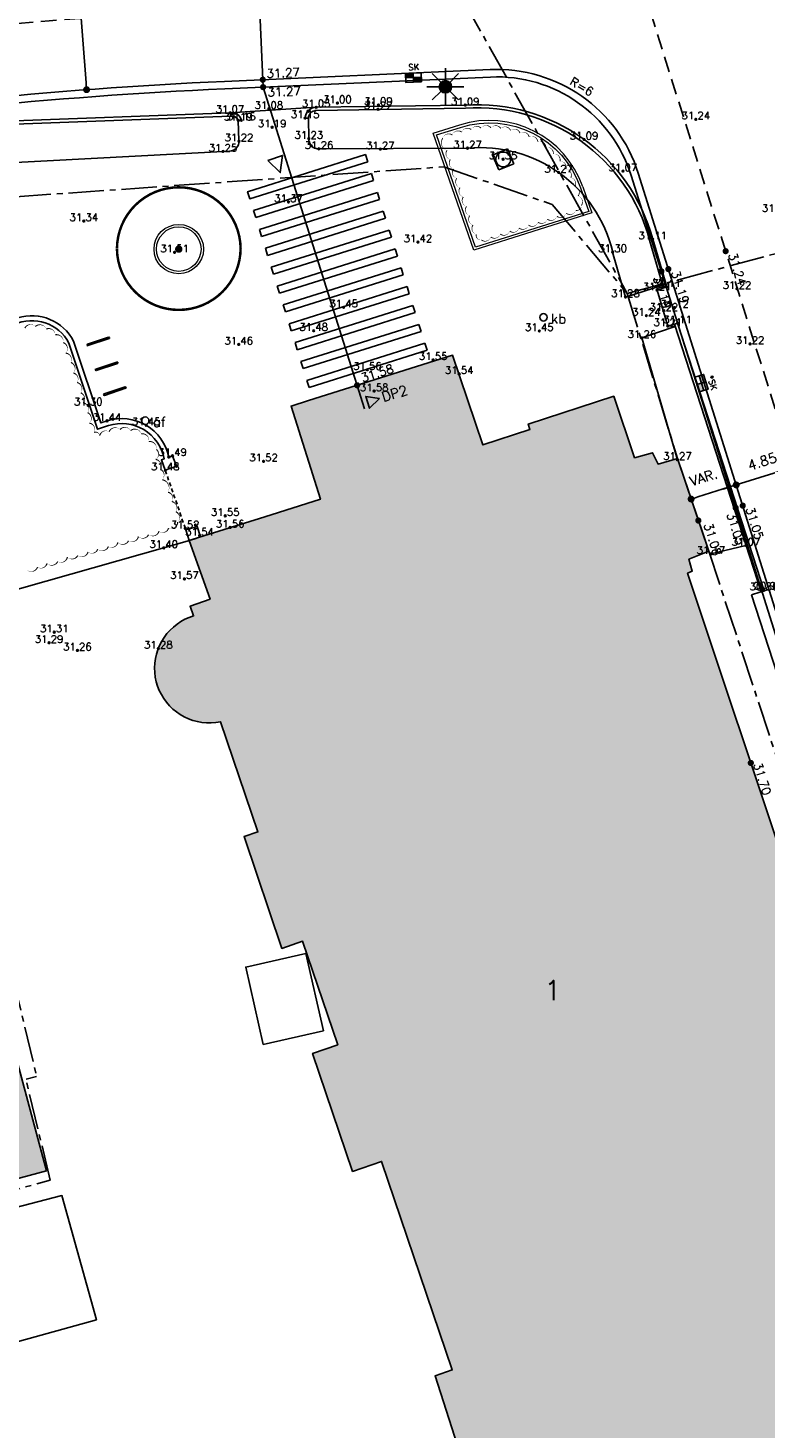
# Model space of a CAD drawing. Header units: metres. Extents: x 202952 to 203755, y 348879 to 349702.
# Tile 15 of 82: x 203187 to 203217, y 349285 to 349342. Entities that reach past the tile are written whole.
import ezdxf
from ezdxf.enums import TextEntityAlignment as Align

# ---------------------------------------------------------------- set-up
doc = ezdxf.new("R2010")
doc.units = ezdxf.units.M
for name, pattern in [('1-200 CENTER', [4.28625, 2.8575, -0.47625, 0.47625, -0.47625]), ('1-200 DASHDOT', [2.54, 1.27, -0.635, 0, -0.635]), ('1-200 HIDDEN', [0.9525, 0.635, -0.3175])]:
    doc.linetypes.add(name, pattern=pattern)
for name, color, linetype in [('bgt.onbegroeidterreindeel', 252, 'Continuous'), ('PH-BEST-BEBOUWING', 1, 'Continuous'), ('PH-BEST-BEBOUWING-ARCERING', 254, 'Continuous'), ('PH-BEST-BEGROEIIING', 252, 'Continuous'), ('PH-BEST-HUISNUMMER', 7, 'Continuous'), ('PH-BEST-INRIT', 8, 'Continuous'), ('PH-BEST-KADASTRALE-GRENS', 240, '1-200 CENTER'), ('PH-BEST-MUUR-INDICATIEF INGETEKEND', 1, 'Continuous'), ('PH-BEST-POORT', 8, '1-200 HIDDEN'), ('PH-INM-BOOM-HANDHAVEN', 96, 'Continuous'), ('PH-INM-HOOGTE', 20, 'Continuous'), ('PH-INM-HOOGTEPUNT', 20, 'Continuous'), ('PH-INM-KANTVERHARDING', 253, 'Continuous'), ('PH-NIEUW-AAND-DPROF', 1, 'Continuous'), ('PH-NIEUW-BAND-20-30', 115, 'Continuous'), ('PH-NIEUW-FIETSENREK', 7, 'Continuous'), ('PH-NIEUW-HOOGTES', 170, 'Continuous'), ('PH-NIEUW-KERSTBOOM VOORZIENING', 7, 'Continuous'), ('PH-NIEUW-LICHTMAST-KROMMAST', 40, 'Continuous'), ('PH-NIEUW-MAATVOERING', 2, 'Continuous'), ('PH-NIEUW-STRAATMEUBILAIR', 6, 'Continuous'), ('PH-ONTWERP', 7, 'Continuous'), ('PH-ONTWERP-WEGAS', 2, '1-200 HIDDEN'), ('PH-RIO-KOLK', 7, 'Continuous'), ('PH-RIO-PUTRAND-AANBRENGEN', 7, 'Continuous')]:
    doc.layers.add(name, color=color, linetype=linetype)
doc.layers.add('PH-BEST-INDACTIEF INGETEKEND', color=35, linetype='1-200 DASHDOT', transparency=0.4)
doc.layers.add('PH-NIEUW-BEPLANTING- OMRANDING', color=115, linetype='Continuous', transparency=0.5)
doc.layers.add('PH-NIEUW-OPSLUITBAND-10', color=115, linetype='Continuous', lineweight=18)
doc.styles.add('1-200', font='romans.shx', dxfattribs={"height": 0.4})
doc.styles.add('ISO', font='ISO')
doc.styles.add('RDL_MAATVOERING', font='romans.shx')
doc.styles.add('ROMANS', font='romans.shx')
doc.linetypes.add('1-200 BLOKHAAG', pattern='A,0,-0.035,[1,Gras.shx,S=5,R=0,X=0,Y=0.0025],-0.475', length=0.51)
doc.dimstyles.new('BEMATING200', dxfattribs={"dimtxt": 0.4, "dimasz": 0.28, "dimexe": 0.5, "dimexo": 0.1, "dimgap": 0.4, "dimtad": 1, "dimlfac": -0.1, "dimzin": 0, "dimdsep": 46, "dimtxsty": '1-200', "dimblk": 'DOT', "dimcen": 0.09, "dimclrd": 8, "dimclre": 8, "dimclrt": 256, "dimadec": 3, "dimazin": 0, "dimtfac": 1, "dimtmove": 2, "dimatfit": 3, "dimfxl": 1, "dimtolj": 1, "dimtzin": 0, "dimarcsym": 0})

# ---------------------------------------------------------------- blocks, each defined once
blk = doc.blocks.new('INRITSYMBOOL')
at = {"layer": 'PH-BEST-INRIT'}
blk.add_lwpolyline([(-0.315, 0.63), (0, 0), (0.315, 0.63)], close=True, dxfattribs=at)
blk = doc.blocks.new('fietsklem')
at = {"layer": 'PH-ONTWERP'}
for p, q in [((199752.362, 324124.805), (199752.033, 324125.643)), ((199752.418, 324124.827), (199752.089, 324125.665))]:
    blk.add_line(p, q, dxfattribs=at)
at = {"layer": 'PH-ONTWERP', "color": 7}
for centre in [(199752.061, 324125.654), (199752.39, 324124.816)]:
    blk.add_circle(centre, 0.03, dxfattribs=at)
blk = doc.blocks.new('Afvalbak')
blk.add_circle((0, 0), 0.15)
at = {"style": 'RDL_MAATVOERING'}
blk.add_text('af', height=0.4, dxfattribs=at).set_placement((0.302, -0.254))
blk = doc.blocks.new('MARKER', base_point=(45, 10))
at = {"color": 0}
for radius in [0.35, 0.25]:
    blk.add_circle((45, 10), radius, dxfattribs=at)
at = {"color": 0, "style": 'ISO'}
blk.add_attdef('MARKER', (45.6, 10), '', height=0.9, dxfattribs=at)
blk = doc.blocks.new('*U14')
at = {"const_width": 0.1}
blk.add_lwpolyline([(-2.5, 0.004, 0.990403), (2.5, 0.03, 0.990403), (-2.5, 0.018)], format="xyb", dxfattribs=at)
at = {"linetype": 'Continuous', "const_width": 0.15}
blk.add_lwpolyline([(-0.075, 0, 1), (0.075, 0, 1)], format="xyb", close=True, dxfattribs=at)
blk = doc.blocks.new('*U38')
h = blk.add_hatch(color=256)
h.paths.add_polyline_path([(0, 0.374), (-0.315, 0.374), (-0.315, 0.187), (0, 0.187)])
h.paths.add_polyline_path([(0, 0.187), (0, 0), (0.315, 0), (0.315, 0.187)])
blk.add_lwpolyline([(0.315, 0), (-0.315, 0), (-0.315, 0.374), (0.315, 0.374)], close=True)
for points in [[(-0.315, 0.374), (0, 0.374), (0, 0)], [(-0.315, 0.187), (0.315, 0.187)]]:
    blk.add_lwpolyline(points)
at = {"style": 'ROMANS'}
blk.add_attdef('SK', (-0.189, 0.487), '', height=0.25, dxfattribs=at)
blk = doc.blocks.new('A$C6E307431')
blk.add_hatch(color=256).paths.add_polyline_path([(0.679, 0.51, 1), (0.821, 0.99, 1)])
at = {"color": 9, "flags": 128}
for points in [[(0.573, 0.927), (0.22, 1.28)], [(0.75, 1), (0.75, 1.5)], [(0.927, 0.927), (1.28, 1.28)], [(0.5, 0.75), (0, 0.75)], [(0.573, 0.573), (0.22, 0.22)], [(0.927, 0.573), (1.28, 0.22)], [(1, 0.75), (1.5, 0.75)], [(0.75, 0.5), (0.75, 0)]]:
    blk.add_lwpolyline(points, dxfattribs=at)
at = {"color": 9}
blk.add_circle((0.75, 0.75), 0.25, dxfattribs=at)
blk = doc.blocks.new('_Dot')
at = {"color": 0, "linetype": 'ByBlock', "lineweight": -2}
blk.add_line((-0.5, 0), (-1, 0), dxfattribs=at)
at = {"color": 0, "linetype": 'ByBlock', "const_width": 0.5}
blk.add_lwpolyline([(-0.25, 0, 1), (0.25, 0, 1)], format="xyb", close=True, dxfattribs=at)
blk = doc.blocks.new('*D61')
at = {"layer": 'Defpoints', "color": 0, "transparency": 16777216}
for p in [(203188.706, 349345.312), (203189.143, 349339.528), (203189.143, 349339.528)]:
    blk.add_point(p, dxfattribs=at)
at = {"layer": 'PH-NIEUW-MAATVOERING', "color": 8, "lineweight": -2, "transparency": 16777216}
blk.add_line((203188.727, 349345.033), (203189.122, 349339.807), dxfattribs=at)
at = {"layer": 'PH-NIEUW-MAATVOERING', "color": 8, "lineweight": -2, "transparency": 16777216, "xscale": 0.28, "yscale": 0.28, "zscale": 0.28}
for p, rotation in [((203188.706, 349345.312), 94.32394994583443), ((203189.143, 349339.528), 274.3239499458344)]:
    blk.add_blockref('_Dot', p, dxfattribs=dict(at, rotation=rotation))
at = {"layer": 'PH-NIEUW-MAATVOERING', "transparency": 16777216, "insert": (203189.471, 349343.152), "char_height": 0.4, "attachment_point": 5, "rotation": 274.3239, "style": '1-200'}
blk.add_mtext('\\A1;5.80', dxfattribs=at)
blk = doc.blocks.new('*D64')
at = {"layer": 'Defpoints', "color": 0, "transparency": 16777216}
for p in [(203215.409, 349323.54), (203215.409, 349323.54), (203213.586, 349322.968)]:
    blk.add_point(p, dxfattribs=at)
at = {"layer": 'PH-NIEUW-MAATVOERING', "color": 8, "lineweight": -2, "transparency": 16777216}
blk.add_line((203213.853, 349323.052), (203215.142, 349323.457), dxfattribs=at)
at = {"layer": 'PH-NIEUW-MAATVOERING', "color": 8, "lineweight": -2, "transparency": 16777216, "xscale": 0.28, "yscale": 0.28, "zscale": 0.28}
for p, rotation in [((203215.409, 349323.54), 17.43282470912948), ((203213.586, 349322.968), 197.4328247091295)]:
    blk.add_blockref('_Dot', p, dxfattribs=dict(at, rotation=rotation))
at = {"layer": 'PH-NIEUW-MAATVOERING', "transparency": 16777216, "insert": (203214.087, 349323.843), "char_height": 0.4, "attachment_point": 5, "rotation": 17.4328, "style": '1-200'}
blk.add_mtext('\\A1;VAR.', dxfattribs=at)
blk = doc.blocks.new('*D65')
at = {"layer": 'Defpoints', "color": 0, "transparency": 16777216}
for p in [(203220.04, 349324.997), (203220.04, 349324.995), (203215.409, 349323.54)]:
    blk.add_point(p, dxfattribs=at)
at = {"layer": 'PH-NIEUW-MAATVOERING', "color": 8, "lineweight": -2, "transparency": 16777216}
for p, q in [((203215.409, 349323.539), (203220.04, 349324.995)), ((203220.307, 349325.079), (203220.574, 349325.163)), ((203215.142, 349323.455), (203214.875, 349323.371))]:
    blk.add_line(p, q, dxfattribs=at)
at = {"layer": 'PH-NIEUW-MAATVOERING', "color": 8, "lineweight": -2, "transparency": 16777216, "xscale": 0.28, "yscale": 0.28, "zscale": 0.28}
for p, rotation in [((203220.04, 349324.995), 197.4549195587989), ((203215.409, 349323.539), 17.4549195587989)]:
    blk.add_blockref('_Dot', p, dxfattribs=dict(at, rotation=rotation))
at = {"layer": 'PH-NIEUW-MAATVOERING', "transparency": 16777216, "insert": (203216.461, 349324.487), "char_height": 0.4, "attachment_point": 5, "rotation": 17.4549, "style": '1-200'}
blk.add_mtext('\\A1;4.85', dxfattribs=at)
blk = doc.blocks.new('*U26')
for p, q in [((-0.325, 0.325), (-0.325, -0.325)), ((-0.325, 0.325), (0.325, 0.325)), ((0.325, 0.325), (0.325, -0.325)), ((-0.325, -0.325), (0.325, -0.325))]:
    blk.add_line(p, q)
blk.add_circle((0, 0), 0.3)
blk = doc.blocks.new('KERSTBOOMN')
blk.add_circle((203207.617, 349330.32), 0.15)
at = {"style": 'RDL_MAATVOERING'}
blk.add_text('kb', height=0.4, dxfattribs=at).set_placement((203207.919, 349330.066))

msp = doc.modelspace()

# ---------------------------------------------------------------- hatches: boundary and pattern name
at = {"layer": 'PH-BEST-BEBOUWING-ARCERING'}
h = msp.add_hatch(color=256, dxfattribs=at)
h.paths.add_polyline_path([(203166.395, 349333.439), (203169.63, 349334.261), (203171.827, 349334.819), (203179.027, 349306.485), (203178.073, 349306.23), (203175.685, 349305.592), (203169.779, 349304.015), (203169.435, 349305.302), (203169.374, 349305.286), (203166.978, 349312.961), (203166.13, 349316.131), (203167.743, 349316.563), (203170.641, 349317.339), (203172.54, 349317.848), (203174.171, 349318.285), (203173.542, 349320.612), (203173.002, 349322.611), (203172.446, 349322.463), (203171.38, 349322.178), (203170.453, 349325.561), (203167.101, 349324.623), (203166.22, 349328.13), (203165.34, 349331.53), (203166.179, 349333.048)], flags=16)
h.paths.add_polyline_path([(203178.678, 349303.504), (203184.995, 349305.2), (203187.523, 349295.785), (203181.206, 349294.089)], flags=17)
msp.add_hatch(color=256, dxfattribs=at).paths.add_polyline_path([(203219.203, 349302.758), (203220.17, 349303.08), (203219.974, 349303.668), (203219.757, 349304.318), (203219.151, 349306.137), (203218.66, 349307.61), (203217.912, 349307.363), (203217.667, 349307.282), (203217.506, 349307.765), (203213.444, 349319.969), (203213.634, 349320.055), (203213.496, 349320.534), (203214.298, 349320.864), (203213.03, 349324.61), (203212.25, 349324.38), (203212.03, 349324.84), (203211.3, 349324.64), (203210.46, 349327.13), (203207, 349326), (203207.07, 349325.78), (203205.16, 349325.16), (203203.942, 349328.785), (203198.118, 349326.953), (203197.41, 349326.73), (203198.6, 349322.96), (203196.356, 349322.254), (203193.665, 349321.408), (203193.29, 349321.29), (203194.14, 349318.92), (203193.33, 349318.63), (203193.47, 349318.24), (203193.293, 349318.179), (203193.121, 349318.103), (203192.957, 349318.012), (203192.801, 349317.908), (203192.654, 349317.791), (203192.517, 349317.663), (203192.393, 349317.523), (203192.28, 349317.373), (203192.18, 349317.213), (203192.095, 349317.046), (203192.024, 349316.873), (203191.968, 349316.694), (203191.927, 349316.511), (203191.902, 349316.325), (203191.892, 349316.137), (203191.899, 349315.95), (203191.922, 349315.764), (203191.96, 349315.58), (203192.014, 349315.4), (203192.083, 349315.226), (203192.166, 349315.058), (203192.263, 349314.897), (203192.374, 349314.746), (203192.497, 349314.604), (203192.631, 349314.473), (203192.777, 349314.354), (203192.931, 349314.248), (203193.094, 349314.156), (203193.265, 349314.077), (203193.441, 349314.014), (203193.623, 349313.965), (203193.807, 349313.932), (203193.994, 349313.915), (203194.182, 349313.914), (203194.369, 349313.928), (203194.554, 349313.959), (203196.07, 349309.5), (203195.51, 349309.31), (203197.04, 349304.79), (203197.88, 349305.08), (203199.3, 349300.89), (203198.28, 349300.54), (203199.9, 349295.77), (203201.07, 349296.17), (203203.93, 349287.74), (203203.231, 349287.501), (203206.477, 349277.402), (203211.237, 349278.932), (203211.354, 349278.794), (203213.56, 349279.5), (203212.975, 349281.219), (203213.097, 349281.141), (203213.222, 349281.068), (203213.349, 349280.999), (203213.479, 349280.935), (203213.611, 349280.877), (203213.745, 349280.823), (203213.881, 349280.774), (203214.019, 349280.73), (203214.158, 349280.691), (203214.299, 349280.658), (203214.441, 349280.63), (203214.584, 349280.607), (203214.728, 349280.589), (203214.872, 349280.577), (203215.017, 349280.57), (203215.162, 349280.569), (203215.307, 349280.573), (203215.451, 349280.582), (203215.595, 349280.597), (203215.738, 349280.617), (203215.881, 349280.642), (203216.022, 349280.672), (203216.162, 349280.708), (203216.301, 349280.749), (203216.438, 349280.795), (203216.573, 349280.847), (203216.706, 349280.903), (203216.837, 349280.964), (203216.966, 349281.03), (203217.092, 349281.101), (203217.216, 349281.176), (203217.336, 349281.257), (203217.454, 349281.341), (203217.568, 349281.43), (203217.679, 349281.523), (203217.787, 349281.62), (203217.89, 349281.721), (203217.99, 349281.826), (203218.086, 349281.934), (203218.178, 349282.046), (203218.266, 349282.161), (203218.349, 349282.279), (203218.428, 349282.4), (203218.502, 349282.524), (203218.571, 349282.651), (203218.636, 349282.78), (203218.696, 349282.912), (203218.751, 349283.046), (203218.801, 349283.182), (203218.845, 349283.32), (203218.885, 349283.459), (203218.92, 349283.6), (203218.949, 349283.741), (203218.973, 349283.884), (203218.992, 349284.027), (203219.005, 349284.172), (203219.013, 349284.316), (203219.015, 349284.461), (203219.012, 349284.605), (203219.004, 349284.75), (203218.99, 349284.894), (203218.971, 349285.037), (203218.947, 349285.18), (203218.918, 349285.322), (203218.883, 349285.462), (203218.843, 349285.601), (203221.502, 349286.519), (203224.09, 349287.391), (203222.8, 349291.271), (203221.972, 349293.759), (203222.177, 349293.833)])

# ---------------------------------------------------------------- linework, layer by layer
at = {"layer": 'bgt.onbegroeidterreindeel'}
msp.add_lwpolyline([(203178.678, 349303.504), (203181.206, 349294.089), (203187.523, 349295.785), (203184.995, 349305.2), (203178.678, 349303.504)], close=True, dxfattribs=at)
at = {"layer": 'PH-BEST-BEBOUWING'}
for points in [[(203206.477, 349277.402), (203203.231, 349287.501), (203203.93, 349287.74), (203201.07, 349296.17), (203199.9, 349295.77), (203198.28, 349300.54), (203199.3, 349300.89), (203197.88, 349305.08), (203197.04, 349304.79), (203195.51, 349309.31), (203196.07, 349309.5), (203194.554, 349313.959), (203194.369, 349313.928), (203194.182, 349313.914), (203193.994, 349313.915), (203193.807, 349313.932), (203193.623, 349313.965), (203193.441, 349314.014), (203193.265, 349314.077), (203193.094, 349314.156), (203192.931, 349314.248), (203192.777, 349314.354), (203192.631, 349314.473), (203192.497, 349314.604), (203192.374, 349314.746), (203192.263, 349314.897), (203192.166, 349315.058), (203192.083, 349315.226), (203192.014, 349315.4), (203191.96, 349315.58), (203191.922, 349315.764), (203191.899, 349315.95), (203191.892, 349316.137), (203191.902, 349316.325), (203191.927, 349316.511), (203191.968, 349316.694), (203192.024, 349316.873), (203192.095, 349317.046), (203192.18, 349317.213), (203192.28, 349317.373), (203192.393, 349317.523), (203192.517, 349317.663), (203192.654, 349317.791), (203192.801, 349317.908), (203192.957, 349318.012), (203193.121, 349318.103), (203193.293, 349318.179), (203193.47, 349318.24), (203193.33, 349318.63), (203194.14, 349318.92), (203193.29, 349321.29), (203193.481, 349321.35), (203193.665, 349321.408), (203196.356, 349322.254), (203198.6, 349322.96), (203197.41, 349326.73), (203198.118, 349326.953), (203203.942, 349328.785), (203205.16, 349325.16), (203207.07, 349325.78), (203207, 349326), (203210.46, 349327.13), (203211.3, 349324.64), (203212.03, 349324.84), (203212.25, 349324.38), (203213.03, 349324.61), (203213.03, 349324.61), (203214.298, 349320.864), (203213.496, 349320.534), (203213.634, 349320.055), (203213.444, 349319.969), (203217.506, 349307.765)], [(203193.158, 349321.717), (203193.54, 349321.836), (203193.616, 349321.86), (203193.749, 349321.433), (203193.29, 349321.29), (203193.158, 349321.717)]]:
    msp.add_lwpolyline(points, dxfattribs=at)
for points in [[(203178.678, 349303.504), (203184.995, 349305.2), (203187.523, 349295.785), (203181.206, 349294.089), (203178.678, 349303.504)], [(203196.288, 349300.903), (203195.576, 349304.034), (203198.008, 349304.589), (203198.721, 349301.457), (203196.288, 349300.903)], [(203174.498, 349285.602), (203173.768, 349285.404), (203172.21, 349290.428), (203172.151, 349290.62), (203188.143, 349294.79), (203189.539, 349289.764), (203174.498, 349285.602)]]:
    msp.add_lwpolyline(points, close=True, dxfattribs=at)
at = {"layer": 'PH-BEST-BEGROEIIING'}
msp.add_lwpolyline([(203186.731, 349320.095, 0, 0.05, 0.520567), (203187.159, 349320.213, 0, 0.05, 0.520567), (203187.542, 349320.365, 0, 0.05, 0.520567), (203187.975, 349320.441, 0, 0.05, 0.520567), (203188.368, 349320.623, 0, 0.05, 0.520567), (203188.785, 349320.683, 0, 0.05, 0.520567), (203189.203, 349320.83, 0, 0.05, 0.520567), (203189.594, 349320.942, 0, 0.05, 0.520567), (203190.025, 349321.048, 0, 0.05, 0.520567), (203190.408, 349321.216, 0, 0.05, 0.520567), (203190.839, 349321.279, 0, 0.05, 0.520567), (203191.24, 349321.453, 0, 0.05, 0.520567), (203191.648, 349321.527, 0, 0.05, 0.520567), (203192.071, 349321.663, 0, 0.05, 0.520567), (203192.458, 349321.79, 0, 0.05, 0.520567), (203192.828, 349322.033, 0, 0.05, 0.520567), (203192.752, 349322.456, 0, 0.05, 0.520567), (203192.59, 349322.869, 0, 0.05, 0.520567), (203192.433, 349323.246, 0, 0.05, 0.520567), (203192.203, 349323.751, 0, 0.05, 0.520567), (203192.126, 349324.173, 0, 0.05, 0.520567), (203191.937, 349324.572, 0, 0.05, 0.520567), (203191.964, 349324.976, 0, 0.05, 0.520567), (203191.659, 349325.293, 0, 0.05, 0.520567), (203191.355, 349325.607, 0, 0.05, 0.520567), (203190.922, 349325.738, 0, 0.05, 0.520567), (203190.497, 349325.78, 0, 0.05, 0.520567), (203190.053, 349325.691, 0, 0.05, 0.520567), (203189.675, 349325.53, 0, 0.05, 0.520567), (203189.447, 349325.66, 0, 0.05, 0.520567), (203189.259, 349326.037, 0, 0.05, 0.520567), (203189.185, 349326.464, 0, 0.05, 0.520567), (203189.001, 349326.863, 0, 0.05, 0.520567), (203188.907, 349327.264, 0, 0.05, 0.520567), (203188.76, 349327.684, 0, 0.05, 0.520567), (203188.612, 349328.065, 0, 0.05, 0.520567), (203188.508, 349328.493, 0, 0.05, 0.520567), (203188.303, 349328.87, 0, 0.05, 0.520567), (203188.202, 349329.299, 0, 0.05, 0.520567), (203187.876, 349329.612, 0, 0.05, 0.520567), (203187.517, 349329.845, 0, 0.05, 0.520567), (203187.074, 349329.948, 0, 0.05, 0.520567), (203186.65, 349329.884, 0, 0.05, 0.520567)], format="xyseb", dxfattribs=at)
at = {"layer": 'PH-BEST-INDACTIEF INGETEKEND', "linetype": '1-200 BLOKHAAG', "flags": 128}
msp.add_lwpolyline([(203193.299, 349321.293), (203181.698, 349317.996)], dxfattribs=at)
at = {"layer": 'PH-BEST-KADASTRALE-GRENS', "ltscale": 0.5}
for p, q in [((203198.095, 349354.371), (203211.006, 349331.288)), ((203211.006, 349331.288), (203220.283, 349333.773))]:
    msp.add_line(p, q, dxfattribs=at)
for points in [[(203177.726, 349334.599), (203203.588, 349336.408), (203207.971, 349334.882), (203211.006, 349331.288)], [(203211.006, 349331.288), (203213.03, 349324.61), (203214.298, 349320.864), (203218.66, 349307.61), (203220.17, 349303.08), (203225.634, 349287.542)], [(203184.666, 349307.716), (203185.16, 349307.854), (203187.121, 349299.608)], [(203162.287, 349288.614), (203187.674, 349295.408), (203186.695, 349299.497), (203187.121, 349299.608)]]:
    msp.add_lwpolyline(points, dxfattribs=at)
at = {"layer": 'PH-BEST-MUUR-INDICATIEF INGETEKEND', "ltscale": 0.25, "flags": 128}
msp.add_lwpolyline([(203186.216, 349330.028, -0.401287), (203188.429, 349329.274), (203189.587, 349325.795), (203190.034, 349325.94, -0.214479), (203191.452, 349325.781, -0.21826), (203192.279, 349324.59), (203192.169, 349324.549), (203192.326, 349324.13), (203192.775, 349324.298), (203192.618, 349324.717), (203192.469, 349324.662, 0.213297), (203191.554, 349325.954, 0.214533), (203189.972, 349326.131), (203189.714, 349326.046), (203188.614, 349329.352, 0.366559), (203186.36, 349330.298)], format="xyb", dxfattribs=at)
at = {"layer": 'PH-BEST-POORT', "ltscale": 0.25, "flags": 128}
msp.add_lwpolyline([(203192.326, 349324.13), (203193.158, 349321.717)], dxfattribs=at)
at = {"layer": 'PH-INM-KANTVERHARDING'}
for p, q in [((203198.426, 349338.816), (203204.453, 349338.905)), ((203184.626, 349338.202), (203194.941, 349338.592)), ((203184.631, 349338.072), (203194.982, 349338.464)), ((203194.941, 349338.592), (203198.426, 349338.816)), ((203197.98, 349338.38), (203198.11, 349338.373)), ((203198.11, 349338.373), (203198.13, 349337.545)), ((203195.277, 349338.282), (203195.401, 349338.29)), ((203195.277, 349338.282), (203195.306, 349337.459)), ((203194.927, 349337.046), (203184.776, 349336.509)), ((203198.542, 349337.136), (203204.546, 349337.162)), ((203212.033, 349333.477), (203212.606, 349331.547)), ((203210.414, 349332.96), (203210.932, 349331.14)), ((203210.932, 349331.14), (203212.442, 349331.616)), ((203216.03, 349319.095), (203216.696, 349319.31))]:
    msp.add_line(p, q, dxfattribs=at)
at = {"layer": 'PH-INM-KANTVERHARDING', "flags": 128}
msp.add_lwpolyline([(203198.11, 349338.373, -0.390134), (203198.429, 349338.686), (203204.458, 349338.775, -0.35823), (203211.908, 349333.442), (203212.474, 349331.505)], format="xyb", dxfattribs=at)
for points in [[(203212.606, 349331.547), (203212.211, 349331.421), (203212.644, 349329.966), (203213.038, 349330.086)], [(203212.945, 349329.95), (203211.596, 349329.486), (203213.033, 349324.558)], [(203212.914, 349330.046), (203216.412, 349319.218)], [(203213.038, 349330.086), (203216.536, 349319.259)], [(203215.803, 349321.088), (203214.386, 349320.749)], [(203216.03, 349319.095), (203217.926, 349313.236), (203219.442, 349308.308), (203221.417, 349302.122)]]:
    msp.add_lwpolyline(points, dxfattribs=at)
at = {"layer": 'PH-INM-KANTVERHARDING'}
for centre, radius, start, end in [((203204.939, 349331.576), 7.344, 14.997, 93.7951), ((203195.022, 349338.215), 0.386, 11.2169, 102.1179), ((203195.017, 349338.191), 0.275, 19.4035, 100.1431), ((203198.439, 349338.356), 0.46, 91.6546, 177.0506), ((203194.906, 349337.445), 0.4, 273.0268, 2.0499), ((203198.515, 349337.52), 0.385, 176.2818, 274.0972), ((203205.059, 349331.679), 5.507, 13.4484, 95.3439)]:
    msp.add_arc(centre, radius, start, end, dxfattribs=at)
at = {"layer": 'PH-NIEUW-AAND-DPROF'}
msp.add_lwpolyline([(203200.384, 349326.617), (203196.281, 349339.632), (203195.997, 349346.026), (203194.144, 349354.095)], dxfattribs=at)
at = {"layer": 'PH-NIEUW-AAND-DPROF', "color": 7}
msp.add_lwpolyline([(203200.986, 349327.03), (203200.582, 349326.644), (203200.434, 349327.121)], close=True, dxfattribs=at)
at = {"layer": 'PH-NIEUW-BAND-20-30'}
msp.add_line((203205.46, 349340.341), (203194.714, 349339.863), dxfattribs=at)
msp.add_lwpolyline([(203205.473, 349340.041), (203194.727, 349339.563, 0.029074), (203173.956, 349337.424)], format="xyb", dxfattribs=at)
msp.add_lwpolyline([(203200.51, 349336.616), (203195.74, 349335.115), (203195.65, 349335.402), (203200.42, 349336.902)], close=True, dxfattribs=at)
for points in [[(203195.89, 349334.638), (203200.66, 349336.139)], [(203200.66, 349336.139), (203200.75, 349335.853)], [(203211.165, 349336.055), (203220.811, 349305.355)], [(203211.451, 349336.145), (203221.097, 349305.426)], [(203195.98, 349334.352), (203200.75, 349335.853)], [(203196.13, 349333.875), (203200.9, 349335.376)], [(203196.221, 349333.589), (203200.99, 349335.09)], [(203200.9, 349335.376), (203200.99, 349335.09)], [(203195.89, 349334.638), (203195.98, 349334.352)], [(203196.371, 349333.112), (203201.14, 349334.613)], [(203201.14, 349334.613), (203201.23, 349334.327)], [(203196.13, 349333.875), (203196.221, 349333.589)], [(203196.461, 349332.826), (203201.23, 349334.327)], [(203196.611, 349332.349), (203201.38, 349333.85)], [(203201.38, 349333.85), (203201.47, 349333.563)], [(203196.701, 349332.063), (203201.47, 349333.563)], [(203196.371, 349333.112), (203196.461, 349332.826)], [(203196.851, 349331.586), (203201.62, 349333.087)], [(203196.941, 349331.3), (203201.71, 349332.8)], [(203201.62, 349333.087), (203201.71, 349332.8)], [(203196.611, 349332.349), (203196.701, 349332.063)], [(203197.091, 349330.823), (203201.86, 349332.323)], [(203201.86, 349332.323), (203201.95, 349332.037)], [(203196.851, 349331.586), (203196.941, 349331.3)], [(203197.181, 349330.537), (203201.95, 349332.037)], [(203197.331, 349330.06), (203202.1, 349331.56)], [(203202.1, 349331.56), (203202.19, 349331.274)], [(203197.421, 349329.774), (203202.19, 349331.274)], [(203197.091, 349330.823), (203197.181, 349330.537)], [(203197.571, 349329.297), (203202.341, 349330.797)], [(203197.661, 349329.01), (203202.431, 349330.511)], [(203202.341, 349330.797), (203202.431, 349330.511)], [(203197.331, 349330.06), (203197.421, 349329.774)], [(203197.811, 349328.533), (203202.581, 349330.034)], [(203202.581, 349330.034), (203202.671, 349329.748)], [(203197.571, 349329.297), (203197.661, 349329.01)], [(203197.901, 349328.247), (203202.671, 349329.748)], [(203198.051, 349327.77), (203202.821, 349329.271)], [(203202.821, 349329.271), (203202.911, 349328.985)], [(203198.141, 349327.484), (203202.911, 349328.985)], [(203197.811, 349328.533), (203197.901, 349328.247)], [(203198.051, 349327.77), (203198.141, 349327.484)]]:
    msp.add_lwpolyline(points, dxfattribs=at)
for centre, radius, start, end in [((203205.727, 349334.347), 6, 17.4429, 92.5474), ((203205.727, 349334.347), 5.7, 17.4429, 92.5474), ((203202.714, 349160.041), 180, 92.54743, 99.20885)]:
    msp.add_arc(centre, radius, start, end, dxfattribs=at)
at = {"layer": 'PH-NIEUW-BEPLANTING- OMRANDING'}
msp.add_lwpolyline([(203203.548, 349337.572, 0, 0.04, -0.520567), (203203.929, 349337.692, 0, 0.04, -0.520567), (203204.311, 349337.812, 0, 0.04, -0.520567), (203204.698, 349337.912, 0, 0.04, -0.520567), (203205.094, 349337.969, 0, 0.04, -0.520567), (203205.493, 349337.984, 0, 0.04, -0.520567), (203205.892, 349337.955, 0, 0.04, -0.520567), (203206.285, 349337.884, 0, 0.04, -0.520567), (203206.669, 349337.77, 0, 0.04, -0.520567), (203207.038, 349337.616, 0, 0.04, -0.520567), (203207.388, 349337.423, 0, 0.04, -0.520567), (203207.715, 349337.193, 0, 0.04, -0.520567), (203208.015, 349336.929, 0, 0.04, -0.520567), (203208.286, 349336.635, 0, 0.04, -0.520567), (203208.523, 349336.313, 0, 0.04, -0.520567), (203208.723, 349335.967, 0, 0.04, -0.520567), (203208.886, 349335.602, 0, 0.04, -0.520567), (203209.018, 349335.224, 0, 0.04, -0.520567), (203209.149, 349334.846, 0, 0.04, -0.520567), (203208.921, 349334.649, 0, 0.04, -0.520567), (203208.539, 349334.529, 0, 0.04, -0.520567), (203208.157, 349334.409, 0, 0.04, -0.520567), (203207.776, 349334.289, 0, 0.04, -0.520567), (203207.394, 349334.169, 0, 0.04, -0.520567), (203207.013, 349334.049, 0, 0.04, -0.520567), (203206.631, 349333.929, 0, 0.04, -0.520567), (203206.25, 349333.809, 0, 0.04, -0.520567), (203205.868, 349333.689, 0, 0.04, -0.520567), (203205.487, 349333.569, 0, 0.04, -0.520567), (203205.105, 349333.449, 0, 0.04, -0.520567), (203204.898, 349333.676, 0, 0.04, -0.520567), (203204.767, 349334.054, 0, 0.04, -0.520567), (203204.636, 349334.432, 0, 0.04, -0.520567), (203204.505, 349334.81, 0, 0.04, -0.520567), (203204.374, 349335.188, 0, 0.04, -0.520567), (203204.243, 349335.566, 0, 0.04, -0.520567), (203204.112, 349335.944, 0, 0.04, -0.520567), (203203.981, 349336.322, 0, 0.04, -0.520567), (203203.85, 349336.7, 0, 0.04, -0.520567), (203203.719, 349337.078, 0, 0.04, -0.520567)], format="xyseb", close=True, dxfattribs=at)
at = {"layer": 'PH-NIEUW-HOOGTES', "const_width": 0.125}
for points in [[(203196.225, 349339.977, 1), (203196.311, 349339.886, 1)], [(203196.239, 349339.678, 1), (203196.324, 349339.586, 1)], [(203214.939, 349333.042, 1), (203215.024, 349332.951, 1)], [(203212.34, 349332.226, 1), (203212.425, 349332.134, 1)], [(203212.625, 349332.316, 1), (203212.71, 349332.224, 1)], [(203200.04, 349327.617, 1), (203200.126, 349327.525, 1)], [(203215.347, 349322.655, 1), (203215.432, 349322.564, 1)], [(203215.63, 349322.746, 1), (203215.715, 349322.655, 1)], [(203213.837, 349322.144, 1), (203213.923, 349322.053, 1)], [(203215.956, 349312.338, 1), (203216.042, 349312.247, 1)]]:
    msp.add_lwpolyline(points, format="xyb", close=True, dxfattribs=at)
at = {"layer": 'PH-NIEUW-OPSLUITBAND-10'}
for p, q in [((203203.163, 349337.765), (203204.228, 349338.1)), ((203204.801, 349333.039), (203203.163, 349337.765)), ((203209.207, 349335.594), (203209.573, 349334.54)), ((203209.573, 349334.54), (203204.801, 349333.039))]:
    msp.add_line(p, q, dxfattribs=at)
msp.add_lwpolyline([(203203.291, 349337.701), (203204.258, 349338.005, -0.405788), (203209.113, 349335.562), (203209.445, 349334.605), (203204.864, 349333.164)], format="xyb", close=True, dxfattribs=at)
for radius in [1, 0.9]:
    msp.add_circle((203192.871, 349333.079), radius, dxfattribs=at)
msp.add_arc((203205.428, 349334.284), 4, 19.1168, 107.4638, dxfattribs=at)
at = {"layer": 'PH-ONTWERP-WEGAS'}
msp.add_lwpolyline([(203326.632, 349434.525, -0.321417), (203336.727, 349420.255), (203336.473, 349379.79, -0.354131), (203322.104, 349362.273), (203267.76, 349351.081, -0.039684), (203204.394, 349343.196), (203194.585, 349342.76, 0.101791), (203123.122, 349324.714)], format="xyb", dxfattribs=at)
msp.add_lwpolyline([(203211.656, 349343.585), (203223.411, 349306.152)], dxfattribs=at)

# ---------------------------------------------------------------- block references
at = {"layer": 'PH-BEST-INRIT', "rotation": 18.79612992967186}
msp.add_blockref('INRITSYMBOOL', (203196.974, 349336.173), dxfattribs=at)
at = {"layer": 'PH-INM-BOOM-HANDHAVEN'}
msp.add_blockref('*U14', (203192.871, 349333.079), dxfattribs=at)
at = {"layer": 'PH-INM-HOOGTEPUNT', "xscale": 0.1, "yscale": 0.1, "zscale": 0.1}
for p in [(203199.285, 349338.987, 31.002), (203200.944, 349338.907, 31.089), (203204.453, 349338.905, 31.092), (203194.941, 349338.592, 31.066), (203195.277, 349338.282, 31.189), (203195.401, 349338.29, 31.149), (203196.514, 349338.757, 31.077), (203197.98, 349338.38, 31.152), (203198.092, 349338.657, 31.073), (203198.426, 349338.816, 31.052), (203200.93, 349338.737, 31.219), (203213.776, 349338.33, 31.239), (203196.647, 349338.008, 31.186), (203195.307, 349337.442, 31.223), (203198.13, 349337.545, 31.229), (203198.231, 349337.259, 31.249), (203204.546, 349337.162, 31.268), (203209.257, 349337.517, 31.087), (203194.657, 349337.031, 31.248), (203198.542, 349337.136, 31.265), (203201.019, 349337.125, 31.266), (203205.984, 349336.714, 31.352), (203208.232, 349336.18, 31.275), (203210.83, 349336.235, 31.074), (203197.308, 349334.983, 31.369), (203189.033, 349334.214, 31.344), (203202.541, 349333.362, 31.422), (203212.033, 349333.477, 31.109), (203192.702, 349332.949, 31.509), (203210.414, 349332.96, 31.298), (203212.606, 349331.547, 31.114), (203210.932, 349331.14, 31.276), (203212.211, 349331.421, 31.21), (203215.442, 349331.474, 31.224), (203199.537, 349330.724, 31.451), (203211.777, 349330.386, 31.245), (203212.482, 349330.586, 31.222), (203212.917, 349330.711, 31.119), (203212.644, 349329.966, 31.209), (203213.038, 349330.086, 31.114), (203195.295, 349329.222, 31.459), (203198.327, 349329.777, 31.48), (203207.447, 349329.766, 31.448), (203211.596, 349329.486, 31.256), (203215.97, 349329.243, 31.219), (203200.497, 349328.198, 31.559), (203203.157, 349328.596, 31.547), (203204.209, 349328.031, 31.54), (203200.771, 349327.335, 31.578), (203189.212, 349326.757, 31.3), (203189.972, 349326.131, 31.444), (203191.554, 349325.954, 31.453), (203192.618, 349324.717, 31.492), (203192.326, 349324.13, 31.482), (203192.469, 349324.664, 31.5), (203192.775, 349324.298, 31.491), (203196.3, 349324.495, 31.518), (203213.033, 349324.558, 31.27), (203193.542, 349321.92, 31.537), (203194.749, 349322.288, 31.551), (203193.131, 349321.783, 31.522), (203193.711, 349321.492, 31.543), (203194.949, 349321.82, 31.564), (203192.264, 349320.991, 31.397), (203214.386, 349320.749, 31.169), (203215.803, 349321.088, 31.068), (203193.1, 349319.737, 31.568), (203216.53, 349319.276, 30.86), (203187.836, 349317.584, 31.305), (203187.627, 349317.154, 31.294), (203188.774, 349316.845, 31.26), (203192.044, 349316.921, 31.285)]:
    msp.add_blockref('MARKER', p, dxfattribs=at)
at = {"layer": 'PH-NIEUW-FIETSENREK', "color": 7, "xscale": -1, "rotation": 129.8851538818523}
for p in [(323809.787, 710451.062), (323810.122, 710450.056), (323810.456, 710449.05)]:
    msp.add_blockref('fietsklem', p, dxfattribs=at)
at = {"layer": 'PH-NIEUW-KERSTBOOM VOORZIENING'}
msp.add_blockref('KERSTBOOMN', (0, 0), dxfattribs=at)
at = {"layer": 'PH-NIEUW-LICHTMAST-KROMMAST', "color": 2}
msp.add_blockref('A$C6E307431', (203202.901, 349338.899), dxfattribs=at)
at = {"layer": 'PH-NIEUW-STRAATMEUBILAIR'}
msp.add_blockref('Afvalbak', (203191.517, 349326.14), dxfattribs=at)
at = {"layer": 'PH-RIO-KOLK'}
for p, rotation, values in [((203202.368, 349339.829), 2.534014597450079, {'SK': 'SK'}), ((203213.823, 349327.601), 287.1408290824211, {'SK': '*SK'})]:
    msp.add_blockref('*U38', p, dxfattribs=dict(at, rotation=rotation)).add_auto_attribs(values)
at = {"layer": 'PH-RIO-PUTRAND-AANBRENGEN', "rotation": 22.89094709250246}
msp.add_blockref('*U26', (203205.987, 349336.707), dxfattribs=at)

# ---------------------------------------------------------------- texts
at = {"layer": 'PH-BEST-HUISNUMMER', "style": 'ROMANS'}
msp.add_text('1', height=0.8, rotation=0, dxfattribs=at).set_placement((203207.991, 349303.094), align=Align.MIDDLE_CENTER)
at = {"layer": 'PH-INM-HOOGTE', "style": 'ROMANS'}
for s, p in [('31.07', (203194.941, 349338.592)), ('31.08', (203196.514, 349338.757)), ('31.05', (203198.426, 349338.816)), ('31.00', (203199.285, 349338.987)), ('31.22', (203200.93, 349338.737)), ('31.09', (203200.944, 349338.907)), ('31.09', (203204.453, 349338.905)), ('31.19', (203195.277, 349338.282)), ('31.15', (203195.401, 349338.29)), ('31.15', (203197.98, 349338.38)), ('31.24', (203213.776, 349338.33)), ('31.19', (203196.647, 349338.008)), ('31.23', (203198.13, 349337.545)), ('31.09', (203209.257, 349337.517)), ('31.25', (203194.657, 349337.031)), ('31.22', (203195.307, 349337.442)), ('31.26', (203198.542, 349337.136)), ('31.27', (203201.019, 349337.125)), ('31.27', (203204.546, 349337.162)), ('31.35', (203205.984, 349336.714)), ('31.27', (203208.232, 349336.18)), ('31.07', (203210.83, 349336.235)), ('31.37', (203197.308, 349334.983)), ('31.34', (203189.033, 349334.214)), ('31.23', (203217.025, 349334.585)), ('31.51', (203192.702, 349332.949)), ('31.42', (203202.541, 349333.362)), ('31.30', (203210.414, 349332.96)), ('31.11', (203212.033, 349333.477)), ('31.21', (203212.211, 349331.421)), ('31.11', (203212.606, 349331.547)), ('31.22', (203215.442, 349331.474)), ('31.45', (203199.537, 349330.724)), ('31.28', (203210.932, 349331.14)), ('31.12', (203212.917, 349330.711)), ('31.24', (203211.777, 349330.386)), ('31.22', (203212.482, 349330.586)), ('31.11', (203213.038, 349330.086)), ('31.48', (203198.327, 349329.777)), ('31.45', (203207.447, 349329.766)), ('31.21', (203212.644, 349329.966)), ('31.46', (203195.295, 349329.222)), ('31.26', (203211.596, 349329.486)), ('31.22', (203215.97, 349329.243)), ('31.55', (203203.157, 349328.596)), ('31.56', (203200.497, 349328.198)), ('31.54', (203204.209, 349328.031)), ('31.58', (203200.771, 349327.335)), ('31.30', (203189.212, 349326.757)), ('31.44', (203189.972, 349326.131)), ('31.45', (203191.554, 349325.954)), ('31.49', (203192.618, 349324.717)), ('31.52', (203196.3, 349324.495)), ('31.27', (203213.033, 349324.558)), ('31.48', (203192.326, 349324.13)), ('31.55', (203194.749, 349322.288)), ('31.52', (203193.131, 349321.783)), ('31.56', (203194.949, 349321.82)), ('31.54', (203193.711, 349321.492)), ('31.07', (203215.803, 349321.088)), ('31.40', (203192.264, 349320.991)), ('31.17', (203214.386, 349320.749)), ('31.57', (203193.1, 349319.737)), ('30.86', (203216.53, 349319.276)), ('30.90', (203216.696, 349319.31)), ('31.29', (203187.627, 349317.154)), ('31.31', (203187.836, 349317.584)), ('31.26', (203188.774, 349316.845)), ('31.28', (203192.044, 349316.921))]:
    msp.add_text(s, height=0.3, dxfattribs=at).set_placement(p, align=Align.CENTER)
at = {"layer": 'PH-NIEUW-AAND-DPROF', "color": 2, "insert": (203201.031, 349327.276), "char_height": 0.4, "attachment_point": 1, "rotation": 17.1055, "style": 'ROMANS'}
msp.add_mtext_dynamic_manual_height_columns('DP2', width=2.25123, gutter_width=8.75, heights=[0], dxfattribs=at)
at = {"layer": 'PH-NIEUW-HOOGTES', "style": 'ROMANS'}
for s, rotation, p in [('31.27', 2.5474, (203196.424, 349340.006)), ('31.27', 2.5474, (203196.464, 349339.248)), ('31.24', 287.4328, (203215.084, 349332.862)), ('31.19', 287.4328, (203212.77, 349332.136)), ('31.19', 287.4328, (203212.044, 349331.922)), ('31.58', 17.4615, (203200.302, 349327.691)), ('31.05', 287.4328, (203215.785, 349322.577)), ('31.08', 287.4328, (203214.093, 349321.929)), ('31.05', 287.4328, (203215.023, 349322.355)), ('31.70', 287.4328, (203216.093, 349312.241))]:
    msp.add_text(s, height=0.35, rotation=rotation, dxfattribs=at).set_placement(p)
at = {"layer": 'PH-NIEUW-MAATVOERING', "insert": (203208.817, 349340.059), "char_height": 0.35, "width": 1.3844, "attachment_point": 1, "rotation": 329.5253, "style": 'ROMANS'}
msp.add_mtext('R=6', dxfattribs=at)

# ---------------------------------------------------------------- dimensions: what is measured, and where the dimension line sits
at = {"layer": 'PH-NIEUW-MAATVOERING'}
for base, p1, p2, angle, override, picture, middle in [((203189.143, 349339.528), (203188.706, 349345.312), (203189.143, 349339.528), 274.3239, {"dimtad": 3, "dimse1": 1, "dimse2": 1}, '*D61', (203189.471, 349343.152)), ((203220.04, 349324.995), (203215.409, 349323.54), (203220.04, 349324.997), 17.4549, {"dimse1": 1, "dimse2": 1}, '*D65', (203216.461, 349324.487))]:
    dim = msp.add_linear_dim(base=base, p1=p1, p2=p2, angle=angle, dimstyle='BEMATING200', override=override, dxfattribs=at)
    dim.commit()
    dim.dimension.update_dxf_attribs({"geometry": picture, "text_midpoint": middle, "dimtype": 129})
dim = msp.add_linear_dim(base=(203215.409, 349323.54), p1=(203213.586, 349322.968), p2=(203215.409, 349323.54), angle=17.4328, text='VAR.', dimstyle='BEMATING200', override={"dimse1": 1, "dimse2": 1}, dxfattribs=at)
dim.commit()
dim.dimension.update_dxf_attribs({"geometry": '*D64', "text_midpoint": (203214.087, 349323.843), "dimtype": 129})

doc.saveas('drawing.dxf')
